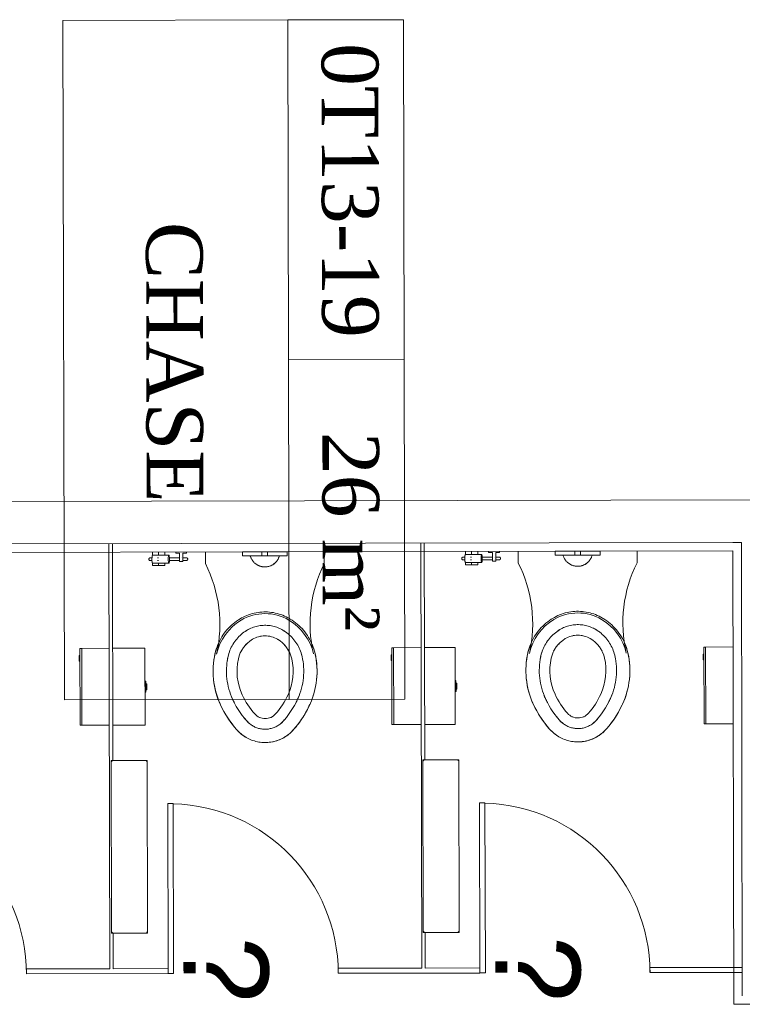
# Model space of a CAD drawing. Header units: millimetres. Extents: x 365044 to 878822, y -384447 to -241456.
# Tile 62 of 65: x 872831 to 875381, y -326869 to -323394. Entities that reach past the tile are written whole.
import ezdxf

# ---------------------------------------------------------------- set-up
doc = ezdxf.new("R2010")
doc.units = ezdxf.units.MM
for name, color, linetype, lineweight in [('A-AREA-____-IDEN', 2, 'Continuous', 9), ('A-DOOR-____-IDEN', 31, 'Continuous', 9), ('A-DOOR-____-MCUT', 31, 'Continuous', 18), ('A-DOOR-____-OTLN', 31, 'Continuous', 9), ('A-WALL-____-MCUT', 95, 'Continuous', 18), ('A-WALL-____-MCUT-1', 113, 'Continuous', 9), ('P-SANR-FIXT-OTLN', 6, 'Continuous', 9)]:
    doc.layers.add(name, color=color, linetype=linetype, lineweight=lineweight)
doc.styles.add('arial', font='arial.ttf')
doc.styles.add('Times New Roman', font='times.ttf', dxfattribs={"height": 200})

# ---------------------------------------------------------------- blocks, each defined once
blk = doc.blocks.new('TMN2_Partition Wall Door - 600x2100 HPL Toilet Internal-13146699-Level 0 - ARRIVALS - T2 - ARRIVALS FORECOURT')
at = {"layer": 'A-DOOR-____-MCUT'}
for p, q in [((-300, 591), (-281, 591)), ((-300, -9), (-300, 591)), ((-281, -9), (-281, 591))]:
    blk.add_line(p, q, dxfattribs=at)
blk.add_arc((-300, -9), 600, 0, 88.1853, dxfattribs=at)
at = {"layer": 'A-DOOR-____-OTLN'}
blk.add_line((-300, -9), (-281, -9), dxfattribs=at)
blk = doc.blocks.new('TA03_NAPKIN DISPOSAL - TA03-4674437-Level 0 - ARRIVALS - T2 - ARRIVALS FORECOURT')
at = {"layer": 'P-SANR-FIXT-OTLN'}
for p, q in [((21661725, 29832902.4), (21661725.2, 29832805.6)), ((21661996.7, 29832806.2), (21661996.5, 29832903)), ((21661725.2, 29832805.6), (21661996.7, 29832806.2)), ((21661996.7, 29832806.2), (21661725.2, 29832805.6)), ((21661725.2, 29832805.6), (21661725.2, 29832799.3)), ((21661996.7, 29832799.8), (21661725.2, 29832799.3)), ((21661750.9, 29832799.3), (21661750.9, 29832796.4)), ((21661770.1, 29832796.5), (21661750.9, 29832796.4)), ((21661750.9, 29832796.4), (21661753.7, 29832796.4)), ((21661767.3, 29832796.4), (21661770.1, 29832796.5)), ((21661770.1, 29832796.5), (21661770.1, 29832799.4)), ((21661996.7, 29832799.8), (21661996.7, 29832806.2))]:
    blk.add_line(p, q, dxfattribs=at)
blk = doc.blocks.new('TA14_PURSE SHELF - TA14-12656014-Level 0 - ARRIVALS - T2 - ARRIVALS FORECOURT')
at = {"layer": 'P-SANR-FIXT-OTLN'}
for p, q in [((21693935.8, 29941096), (21693326.2, 29941094.8)), ((21693326.2, 29941094.8), (21693326.5, 29940967.8)), ((21693936.1, 29940969), (21693935.8, 29941096)), ((21693326.5, 29940967.8), (21693936.1, 29940969))]:
    blk.add_line(p, q, dxfattribs=at)
for points, knots in [([(21693326.2, 29941094.8), (21693326.2, 29941094.8), (21693326.3, 29941094.7), (21693326.4, 29941094.5), (21693326.6, 29941094.3), (21693326.8, 29941094.1), (21693327, 29941094), (21693327.2, 29941093.8), (21693327.4, 29941093.5), (21693327.7, 29941093.2), (21693328, 29941093), (21693328.2, 29941092.7), (21693328.7, 29941092.3), (21693329.1, 29941091.9), (21693329.4, 29941091.6)], [0, 0, 0, 0, 0.166667, 0.25, 0.333333, 0.416667, 0.458333, 0.5, 0.583333, 0.666667, 0.708333, 0.75, 0.833333, 1, 1, 1, 1]), ([(21693935.8, 29941096), (21693935.8, 29941096), (21693935.7, 29941096), (21693935.6, 29941095.8), (21693935.4, 29941095.6), (21693935.2, 29941095.4), (21693935, 29941095.2), (21693934.8, 29941095.1), (21693934.6, 29941094.8), (21693934.3, 29941094.5), (21693934, 29941094.3), (21693933.8, 29941094), (21693933.3, 29941093.5), (21693932.9, 29941093.1), (21693932.6, 29941092.8)], [0, 0, 0, 0, 0.166667, 0.25, 0.333333, 0.416667, 0.458333, 0.5, 0.583333, 0.666667, 0.708333, 0.75, 0.833333, 1, 1, 1, 1]), ([(21693329.6, 29940970.9), (21693329.4, 29940970.6), (21693328.9, 29940970.2), (21693328.4, 29940969.7), (21693328.1, 29940969.4), (21693327.9, 29940969.2), (21693327.6, 29940968.9), (21693327.4, 29940968.7), (21693327.2, 29940968.5), (21693327.1, 29940968.4), (21693326.9, 29940968.2), (21693326.7, 29940968), (21693326.5, 29940967.8), (21693326.5, 29940967.8), (21693326.5, 29940967.8)], [-1, -1, -1, -1, -0.833333, -0.75, -0.666667, -0.625, -0.583333, -0.5, -0.458333, -0.416667, -0.333333, -0.25, -0.166667, 0, 0, 0, 0]), ([(21693936.1, 29940969), (21693936.1, 29940969), (21693936, 29940969.1), (21693935.8, 29940969.3), (21693935.6, 29940969.4), (21693935.4, 29940969.6), (21693935.3, 29940969.8), (21693935.1, 29940970), (21693934.8, 29940970.3), (21693934.5, 29940970.6), (21693934.3, 29940970.8), (21693934, 29940971), (21693933.6, 29940971.5), (21693933.2, 29940971.9), (21693932.9, 29940972.2)], [0, 0, 0, 0, 0.166667, 0.25, 0.333333, 0.416667, 0.458333, 0.5, 0.583333, 0.666667, 0.708333, 0.75, 0.833333, 1, 1, 1, 1])]:
    blk.add_open_spline(points, degree=3, knots=knots, dxfattribs=at)
blk = doc.blocks.new('TA02_TOILET PAPER DISPENSER - TA02-V17-Level 0 - ARRIVALS - T2 - ARRIVALS FORECOURT')
at = {"layer": 'P-SANR-FIXT-OTLN'}
for p, q in [((21665787.4, 29944472.5), (21665787.7, 29944359.7)), ((21666059.1, 29944360.3), (21666058.9, 29944473)), ((21665787.7, 29944359.7), (21665787.7, 29944358.2)), ((21666059.1, 29944358.7), (21665787.7, 29944358.2)), ((21665904.3, 29944358.4), (21665904.4, 29944355.2)), ((21665942.5, 29944355.3), (21665904.4, 29944355.2)), ((21665904.4, 29944355.2), (21665905, 29944355.2)), ((21665912.8, 29944355.2), (21665912.8, 29944352.1)), ((21665912.8, 29944352.1), (21665915.9, 29944352.1)), ((21665934, 29944352.1), (21665912.8, 29944352.1)), ((21665930.9, 29944352.1), (21665934, 29944352.1)), ((21665934, 29944352.1), (21665934, 29944355.3)), ((21665942.5, 29944355.3), (21665942.4, 29944358.5)), ((21666059.1, 29944358.7), (21666059.1, 29944360.3))]:
    blk.add_line(p, q, dxfattribs=at)
blk.add_ellipse((21665923.4, 29944355.3), major_axis=(19, 0), ratio=0.000001, start_param=0.795265, end_param=6.545025, dxfattribs=at)
blk = doc.blocks.new('TA02_TOILET PAPER DISPENSER - TA02-V61-Level 0 - ARRIVALS - T2 - ARRIVALS FORECOURT')
at = {"layer": 'P-SANR-FIXT-OTLN'}
for p, q in [((21692916.2, 29956183), (21693187.6, 29956183.6)), ((21692916.2, 29956183), (21692916.2, 29956181.4)), ((21692916.2, 29956181.4), (21692916.4, 29956075.3)), ((21693032.8, 29956186.4), (21693070.9, 29956186.5)), ((21693032.8, 29956186.4), (21693032.8, 29956183.2)), ((21693033.5, 29956186.4), (21693032.8, 29956186.4)), ((21693041.3, 29956189.6), (21693041.3, 29956186.4)), ((21693044.4, 29956189.6), (21693041.3, 29956189.6)), ((21693041.3, 29956189.6), (21693062.5, 29956189.6)), ((21693062.5, 29956189.6), (21693059.4, 29956189.6)), ((21693062.5, 29956186.5), (21693062.5, 29956189.6)), ((21693070.9, 29956186.5), (21693070.3, 29956186.5)), ((21693070.9, 29956183.3), (21693070.9, 29956186.5)), ((21693187.6, 29956182), (21693187.6, 29956183.6)), ((21693187.9, 29956075.9), (21693187.6, 29956182))]:
    blk.add_line(p, q, dxfattribs=at)
blk = doc.blocks.new('ARCH-FLMR-001 - B-35903-13154377-Level 0 - ARRIVALS - T2 - ARRIVALS FORECOURT')
at = {"layer": 'P-SANR-FIXT-OTLN'}
for p, q in [((21692583.1, 29953233), (21692582.7, 29953391)), ((21692597, 29953391), (21692582.7, 29953391)), ((21692597, 29953391), (21692597.4, 29953233)), ((21692597.2, 29953321.7), (21692582.9, 29953321.7)), ((21692582.9, 29953301.7), (21692597.2, 29953301.7)), ((21692583.1, 29953233), (21692597.4, 29953233))]:
    blk.add_line(p, q, dxfattribs=at)
blk = doc.blocks.new('ARCH-HLF-001 - STD-13120630-Level 0 - ARRIVALS - T2 - ARRIVALS FORECOURT')
at = {"layer": 'P-SANR-FIXT-OTLN'}
for p, q in [((26, 49), (14, 49)), ((14, 49), (14, 19)), ((20, 45), (20, 45)), ((20, 35), (20, 35)), ((26, 19), (26, 49)), ((121.1, 53.7), (63.7, 53.7)), ((121.1, 62.2), (77.5, 62.2)), ((77.5, 62.2), (77.5, 53.7)), ((77.5, 53.7), (121.1, 53.7)), ((100.2, 53.7), (100.2, 62.2)), ((121.1, 53.7), (121.1, 62.2)), ((14, 19), (1, 19)), ((1, 19), (1, 15)), ((39, 19), (26, 19)), ((39, 15), (39, 19)), ((63.7, 26.3), (121.1, 26.3)), ((121.1, 26.3), (77.5, 26.3)), ((77.5, 26.3), (77.5, 15)), ((100, 15), (100, 26.3)), ((121.1, 15), (121.1, 26.3))]:
    blk.add_line(p, q, dxfattribs=at)
at = {"layer": 'P-SANR-FIXT-OTLN', "flags": 128}
for points in [[(2.1, 45), (1.5, 45), (0.8, 44.8), (0.1, 44.6), (-0.5, 44.3), (-1.5, 43.4), (-2.1, 42.7), (-2.4, 42), (-2.8, 41), (-2.9, 40)], [(-2.9, 40), (-2.8, 39.3), (-2.7, 38.6), (-2.4, 37.9), (-2.1, 37.3), (-1.7, 36.7), (-1.2, 36.2), (-0.6, 35.8), (0, 35.5), (0.7, 35.2), (1.4, 35.1), (2.1, 35), (2.1, 35)], [(14, 45), (13.6, 45), (13.1, 45), (12.6, 45), (12.1, 45), (11.6, 45), (11.1, 45), (10.5, 45), (10, 45), (9.4, 45), (8.9, 45), (8.3, 45), (7.8, 45), (7.3, 45), (6.7, 45), (6.2, 45), (5.7, 45), (5.2, 45), (4.8, 45), (4.3, 45), (3.9, 45), (3.6, 45), (3.2, 45), (3, 45), (2.7, 45), (2.5, 45), (2.4, 45), (2.3, 45), (2.4, 45), (2.6, 45), (2.8, 45), (5.3, 45), (5.8, 45), (6.4, 45), (7, 45), (7.6, 45), (13.4, 45), (14.4, 45)], [(14, 35), (13.6, 35), (13.1, 35), (12.6, 35), (12.1, 35), (11.6, 35), (11.1, 35), (10.5, 35), (10, 35), (9.4, 35), (8.9, 35), (8.3, 35), (7.8, 35), (7.3, 35), (6.7, 35), (6.2, 35), (5.7, 35), (5.2, 35), (4.8, 35), (4.3, 35), (3.9, 35), (3.6, 35), (3.2, 35), (3, 35), (2.7, 35), (2.5, 35), (2.4, 35), (2.3, 35), (2.4, 35), (2.6, 35), (2.8, 35), (5.3, 35), (5.8, 35), (6.4, 35), (7, 35), (7.6, 35), (13.4, 35), (14.4, 35)], [(26.6, 45), (27.9, 45), (29.2, 45), (30.5, 45), (31.9, 45), (33.3, 45), (34.7, 45), (36.1, 45), (37.6, 45), (39, 45), (52.3, 45), (53.5, 45), (61.8, 45)], [(26.6, 35), (27.9, 35), (29.2, 35), (30.5, 35), (31.9, 35), (33.3, 35), (34.7, 35), (36.1, 35), (37.6, 35), (39, 35), (52.3, 35), (53.5, 35), (61.8, 35)], [(103.2, 45), (101.8, 45), (101.3, 45), (101, 45), (100.5, 45), (100.1, 45), (100, 45)], [(103.2, 35), (101.8, 35), (101.3, 35), (101, 35), (100.5, 35), (100.1, 35), (100, 35)], [(123, 45), (124.6, 45), (128.1, 45), (129.1, 45), (123, 45)], [(123, 35), (124.6, 35), (128.1, 35), (129.1, 35), (123, 35)], [(129.2, 45), (129.8, 45), (130.5, 44.8), (131.2, 44.6), (131.8, 44.3), (132.8, 43.4), (133.4, 42.7), (133.7, 42), (134.1, 41), (134.2, 40)], [(134.2, 40), (134.1, 39.3), (134, 38.6), (133.7, 37.9), (133.4, 37.3), (133, 36.7), (132.5, 36.2), (131.9, 35.8), (131.3, 35.5), (130.6, 35.2), (129.9, 35.1), (129.2, 35), (129.2, 35)]]:
    blk.add_lwpolyline(points, dxfattribs=at)
at = {"layer": 'P-SANR-FIXT-OTLN'}
blk.add_ellipse((63.7, 40), major_axis=(0, 13.7), ratio=0.166503, dxfattribs=at)
for points in [[(63.7, 53.7), (63.6, 53.7), (63.4, 53.6), (63.1, 53.2), (62.8, 52.5), (62.5, 51.5), (62.2, 50.4), (61.9, 48.5), (61.5, 44.7), (61.4, 37.9), (61.9, 31.2), (62.6, 27.8), (63.2, 26.5), (63.6, 26.3), (63.7, 26.3)], [(121.1, 26.3), (121.2, 26.3), (121.4, 26.4), (121.8, 26.8), (122.1, 27.5), (122.3, 28.5), (122.6, 29.6), (122.9, 31.5), (123.3, 35.3), (123.5, 42.1), (123, 48.8), (122.2, 52.2), (121.6, 53.5), (121.3, 53.7), (121.1, 53.7)]]:
    blk.add_open_spline(points, degree=3, knots=[0, 0, 0, 0, 0.045455, 0.090909, 0.136364, 0.181818, 0.227273, 0.272727, 0.363636, 0.545455, 0.727273, 0.863636, 0.931818, 1, 1, 1, 1], dxfattribs=at)
blk = doc.blocks.new('WC - WC-V73-Level 0 - ARRIVALS - T2 - ARRIVALS FORECOURT')
at = {"layer": 'P-SANR-FIXT-OTLN'}
for p, q in [((-209.6, -330.2), (-209.6, -371.5)), ((209.5, -371.5), (209.5, -330.2))]:
    blk.add_line(p, q, dxfattribs=at)
at = {"layer": 'P-SANR-FIXT-OTLN', "flags": 128}
for points in [[(-51.2, -344.9), (-50.6, -347), (-49.8, -349), (-49.1, -350.9), (-48.2, -352.9), (-47.2, -354.8), (-46.2, -356.7), (-45.1, -358.5), (-44, -360.3), (-42.7, -362), (-41.4, -363.7), (-40, -365.3), (-38.6, -366.9), (-37.1, -368.4), (-35.6, -369.9), (-33.9, -371.3), (-32.3, -372.6), (-30.5, -373.8), (-28.8, -375), (-27, -376.1), (-25.1, -377.2), (-23.2, -378.1), (-21.3, -379), (-19.3, -379.8), (-17.3, -380.6), (-15.3, -381.2), (-13.2, -381.8), (-11.1, -382.3), (-9.1, -382.7), (-6.9, -383), (-4.8, -383.2), (-2.7, -383.4), (-0.6, -383.5), (1.6, -383.4), (3.7, -383.3), (5.8, -383.1), (7.9, -382.9), (10, -382.5), (12.1, -382.1), (14.2, -381.5), (16.2, -380.9), (18.2, -380.2), (20.2, -379.5), (22.2, -378.6), (24.1, -377.7), (26, -376.7), (27.8, -375.6), (29.6, -374.5), (31.3, -373.3), (33, -372), (34.7, -370.6), (36.3, -369.2), (37.8, -367.7), (39.3, -366.2), (40.7, -364.6), (42, -362.9), (43.3, -361.2), (44.5, -359.5), (45.6, -357.7), (46.7, -355.8), (47.7, -353.9), (48.6, -352), (49.4, -350), (50.2, -348), (50.9, -346), (51.3, -344.5)], [(87.2, -566.2), (81.2, -562.8), (75.1, -559.7), (69, -556.8), (62.7, -554.2), (56.3, -551.8), (49.8, -549.7), (43.2, -547.8), (36.6, -546.2), (29.9, -544.9), (23.1, -543.9), (16.3, -543.1), (9.5, -542.5), (2.7, -542.3), (-4.1, -542.3), (-10.9, -542.6), (-17.7, -543.2), (-24.5, -544.1), (-31.2, -545.2), (-37.9, -546.6), (-44.6, -548.2), (-51.1, -550.1), (-57.6, -552.3), (-64, -554.7), (-70.2, -557.4), (-76.4, -560.3), (-82.4, -563.5), (-87.2, -566.2)], [(-87.2, -566.2), (-93.7, -570.3), (-100, -574.6), (-106.2, -579.1), (-112.2, -583.9), (-118, -589), (-123.6, -594.3), (-129, -599.8), (-134.1, -605.5), (-139.1, -611.4), (-143.7, -617.4), (-148.2, -623.7), (-152.3, -630.2), (-156.3, -636.8), (-159.9, -643.5), (-163.3, -650.4), (-166.4, -657.5), (-169.2, -664.6), (-171.7, -671.9), (-174, -679.2), (-175.9, -686.7), (-176.5, -689.1)], [(-63.1, -606.7), (-58.8, -604.3), (-54.4, -602), (-49.9, -599.9), (-45.4, -598), (-40.7, -596.3), (-36, -594.7), (-31.3, -593.4), (-26.5, -592.2), (-21.6, -591.3), (-16.7, -590.5), (-11.8, -589.9), (-6.9, -589.6), (-2, -589.4), (3, -589.4), (7.9, -589.6), (12.8, -590), (17.8, -590.6), (22.6, -591.5), (27.5, -592.5), (32.3, -593.6), (37, -595), (41.7, -596.6), (46.3, -598.4), (50.9, -600.3), (55.3, -602.4), (59.7, -604.7), (63.1, -606.7)], [(176.5, -689.1), (174.6, -681.7), (172.5, -674.3), (170.1, -667), (167.3, -659.8), (164.3, -652.8), (161.1, -645.8), (157.5, -639), (153.7, -632.3), (149.6, -625.8), (145.2, -619.5), (140.6, -613.3), (135.8, -607.4), (130.7, -601.6), (125.4, -596), (119.9, -590.7), (114.1, -585.6), (108.2, -580.7), (102.1, -576.1), (95.8, -571.7), (89.3, -567.5), (87.2, -566.2)], [(-130.5, -699.5), (-129.2, -693.9), (-127.5, -688.3), (-125.7, -682.8), (-123.7, -677.4), (-121.4, -672), (-118.9, -666.8), (-116.2, -661.6), (-113.3, -656.6), (-110.2, -651.7), (-107, -646.9), (-103.5, -642.3), (-99.8, -637.8), (-96, -633.4), (-92, -629.2), (-87.8, -625.2), (-83.5, -621.3), (-79, -617.6), (-74.4, -614.1), (-69.6, -610.8), (-64.7, -607.7), (-63.1, -606.7)], [(63.1, -606.7), (68, -609.8), (72.8, -613), (77.5, -616.5), (82, -620.1), (86.4, -623.9), (90.6, -627.9), (94.7, -632), (98.6, -636.3), (102.3, -640.8), (105.8, -645.4), (109.2, -650.1), (112.3, -655), (115.3, -660), (118, -665.1), (120.6, -670.3), (122.9, -675.6), (125.1, -681), (127, -686.5), (128.6, -692), (130.1, -697.6), (130.5, -699.5)], [(-176.5, -689.1), (-178.7, -700.2), (-180.6, -711.4), (-181.9, -722.7), (-182.9, -734), (-183.3, -745.3), (-183.4, -756.6), (-182.9, -768), (-182, -779.3), (-180.7, -790.5), (-178.9, -801.7), (-176.7, -812.8), (-174, -823.8), (-170.9, -834.7), (-167.3, -845.5), (-163.4, -856.1), (-159, -866.5), (-157.5, -869.9)], [(157.5, -869.9), (162, -859.5), (166.1, -848.9), (169.8, -838.2), (173, -827.4), (175.9, -816.4), (178.2, -805.3), (180.2, -794.1), (181.7, -782.9), (182.7, -771.6), (183.3, -760.3), (183.4, -749), (183.1, -737.6), (182.3, -726.3), (181.1, -715.1), (179.4, -703.8), (177.2, -692.7), (176.5, -689.1)], [(-114.7, -850.2), (-118.5, -841.5), (-121.9, -832.7), (-125, -823.8), (-127.7, -814.7), (-130, -805.6), (-132, -796.3), (-133.6, -787), (-134.9, -777.7), (-135.7, -768.3), (-136.2, -758.8), (-136.3, -749.4), (-136, -739.9), (-135.4, -730.5), (-134.4, -721.1), (-133, -711.8), (-131.2, -702.5), (-130.5, -699.5)], [(130.5, -699.5), (132.4, -708.8), (134, -718.1), (135.1, -727.5), (135.9, -736.9), (136.3, -746.3), (136.3, -755.8), (135.9, -765.2), (135.2, -774.6), (134.1, -784), (132.6, -793.4), (130.7, -802.6), (128.5, -811.8), (125.9, -820.9), (122.9, -829.9), (119.6, -838.7), (116, -847.4), (114.7, -850.2)], [(-64.9, -926.8), (-73.1, -917.1), (-80.9, -907.2), (-88.2, -896.8), (-95.2, -886.3), (-101.7, -875.4), (-107.8, -864.3), (-113.4, -853), (-114.7, -850.2)], [(114.7, -850.2), (109.2, -861.6), (103.2, -872.8), (96.8, -883.7), (89.9, -894.3), (82.7, -904.7), (75, -914.8), (66.9, -924.5), (64.9, -926.8)], [(-157.5, -869.9), (-151.1, -883), (-144.3, -895.8), (-136.9, -908.3), (-129, -920.6), (-120.7, -932.5), (-111.9, -944.1), (-102.6, -955.3), (-100.3, -957.9)], [(100.3, -957.9), (109.7, -946.8), (118.6, -935.3), (127.1, -923.5), (135.1, -911.3), (142.5, -898.8), (149.5, -886.1), (156, -873), (157.5, -869.9)], [(64.9, -926.8), (62.6, -929.4), (60.2, -931.8), (57.6, -934.2), (55, -936.4), (52.3, -938.6), (49.5, -940.6), (46.6, -942.6), (43.7, -944.4), (40.7, -946), (37.6, -947.6), (34.5, -949.1), (31.3, -950.4), (28, -951.6), (24.7, -952.6), (21.4, -953.5), (18, -954.3), (14.6, -955), (11.2, -955.5), (7.8, -955.9), (4.3, -956.1), (0.9, -956.2), (-2.6, -956.2), (-6, -956), (-9.5, -955.7), (-12.9, -955.2), (-16.3, -954.7), (-19.7, -953.9), (-23.1, -953.1), (-26.4, -952.1), (-29.6, -951), (-32.9, -949.7), (-36, -948.4), (-39.1, -946.8), (-42.2, -945.2), (-45.2, -943.5), (-48.1, -941.6), (-50.9, -939.6), (-53.7, -937.5), (-56.3, -935.3), (-58.9, -933), (-61.4, -930.6), (-63.8, -928.1), (-64.9, -926.8)], [(-100.3, -957.9), (-96.7, -961.8), (-92.9, -965.6), (-89, -969.3), (-85, -972.8), (-80.8, -976.1), (-76.5, -979.2), (-72.1, -982.2), (-67.5, -985), (-62.8, -987.6), (-58.1, -990), (-53.2, -992.2), (-48.3, -994.3), (-43.3, -996.1), (-38.2, -997.7), (-33, -999.1), (-27.8, -1000.4), (-22.6, -1001.4), (-17.3, -1002.2), (-12, -1002.8), (-6.7, -1003.1), (-1.3, -1003.3), (4, -1003.2), (9.3, -1003), (14.7, -1002.5), (19.9, -1001.8), (25.2, -1000.9), (30.4, -999.8), (35.6, -998.5), (40.7, -996.9), (45.8, -995.2), (50.8, -993.3), (55.7, -991.1), (60.5, -988.8), (65.2, -986.3), (69.8, -983.6), (74.3, -980.7), (78.7, -977.7), (82.9, -974.4), (87, -971), (91, -967.5), (94.8, -963.8), (98.5, -959.9), (100.3, -957.9)]]:
    blk.add_lwpolyline(points, dxfattribs=at)
at = {"layer": 'P-SANR-FIXT-OTLN'}
for centre, radius, start, end in [((-637.5, -585.2), 478.4, 347.296, 26.5385), ((0, -330.2), 53.3, 245.9971, 257.1429), ((0, -330.2), 53.3, 287.5725, 308.5714), ((637.5, -585.2), 478.4, 153.4615, 192.704), ((0, -713), 164.9, 59.296, 120.704), ((10.9, -731.4), 186.4, 120.704, 167.296), ((-10.9, -731.4), 186.4, 12.704, 59.296), ((10.9, -731.4), 145, 120.704, 124.9292), ((0, -713), 123.6, 116.5833, 120.704), ((0, -713), 123.6, 59.296, 63.4167), ((-10.9, -731.4), 145, 55.0708, 59.296), ((10.9, -731.4), 192.1, 157.1743, 167.296), ((10.9, -731.4), 107.7, 120.704, 167.296), ((10.9, -731.4), 107.7, 134.7539, 138.8132), ((0, -713), 86.3, 90.294, 120.704), ((0, -713), 86.3, 119.8988, 120.704), ((0, -713), 86.3, 98.8864, 102.2659), ((0, -713), 86.3, 59.296, 90), ((0, -713), 86.3, 77.7341, 81.1136), ((-10.9, -731.4), 107.7, 58.8075, 59.296), ((-10.9, -731.4), 107.7, 12.704, 59.296), ((-10.9, -731.4), 107.7, 41.1868, 45.3077), ((-10.9, -731.4), 192.1, 12.704, 22.8257), ((99.9, -751.5), 283.4, 167.296, 176.648), ((10.9, -731.4), 145, 163.0708, 167.296), ((10.9, -731.4), 107.7, 149.1868, 153.3077), ((-10.9, -731.4), 107.7, 26.7539, 30.8132), ((-10.9, -731.4), 145, 12.704, 16.9292), ((-99.9, -751.5), 283.4, 354, 12.704), ((99.9, -751.5), 236.3, 167.296, 170.6104), ((99.9, -751.5), 198.9, 167.296, 204.704), ((99.9, -751.5), 198.9, 167.296, 204.704), ((-99.9, -751.5), 198.9, 335.296, 12.704), ((-99.9, -751.5), 198.9, 335.296, 12.704), ((-99.9, -751.5), 236.3, 9.3896, 12.704), ((99.9, -751.5), 283.4, 186, 204.704), ((-99.9, -751.5), 283.4, 335.296, 344.648), ((99.9, -751.5), 236.3, 201.3896, 204.704), ((172.9, -717.9), 316.6, 204.704, 207.5686), ((172.9, -717.9), 279.3, 204.704, 221.296), ((172.9, -717.9), 279.3, 204.704, 221.296), ((-172.9, -717.9), 279.3, 318.704, 335.296), ((-172.9, -717.9), 279.3, 318.704, 335.296), ((-172.9, -717.9), 316.6, 332.4314, 335.296), ((-99.9, -751.5), 236.3, 335.296, 338.6104), ((172.9, -717.9), 363.7, 204.704, 221.296), ((0, -869.8), 49.1, 221.296, 318.704), ((-172.9, -717.9), 363.7, 327.1426, 335.296), ((172.9, -717.9), 316.6, 218.4314, 221.296), ((0, -869.8), 86.4, 221.296, 231.0368), ((0, -869.8), 49.1, 243.5812, 246.9492), ((0, -869.8), 49.1, 268.0397, 271.9603), ((0, -869.8), 49.1, 293.2139, 296.4188), ((0, -869.8), 86.4, 308.9632, 318.704), ((-172.9, -717.9), 316.6, 318.704, 321.5686), ((-172.9, -717.9), 363.7, 318.704, 327), ((0, -869.8), 133.5, 221.296, 237.5306), ((0, -869.8), 133.5, 270, 318.704)]:
    blk.add_arc(centre, radius, start, end, dxfattribs=at)
blk = doc.blocks.new('WC - WC-V74-Level 0 - ARRIVALS - T2 - ARRIVALS FORECOURT')
at = {"layer": 'P-SANR-FIXT-OTLN'}
for p, q in [((-209.6, -330.2), (-209.6, -371.5)), ((209.5, -371.5), (209.5, -330.2))]:
    blk.add_line(p, q, dxfattribs=at)
at = {"layer": 'P-SANR-FIXT-OTLN', "flags": 128}
for points in [[(-51.2, -344.9), (-50.6, -347), (-49.8, -349), (-49.1, -350.9), (-48.2, -352.9), (-47.2, -354.8), (-46.2, -356.7), (-45.1, -358.5), (-44, -360.3), (-42.7, -362), (-41.4, -363.7), (-40, -365.3), (-38.6, -366.9), (-37.1, -368.4), (-35.6, -369.9), (-33.9, -371.3), (-32.3, -372.6), (-30.5, -373.8), (-28.8, -375), (-27, -376.1), (-25.1, -377.2), (-23.2, -378.1), (-21.3, -379), (-19.3, -379.8), (-17.3, -380.6), (-15.3, -381.2), (-13.2, -381.8), (-11.1, -382.3), (-9.1, -382.7), (-6.9, -383), (-4.8, -383.2), (-2.7, -383.4), (-0.6, -383.5), (1.6, -383.4), (3.7, -383.3), (5.8, -383.1), (7.9, -382.9), (10, -382.5), (12.1, -382.1), (14.2, -381.5), (16.2, -380.9), (18.2, -380.2), (20.2, -379.5), (22.2, -378.6), (24.1, -377.7), (26, -376.7), (27.8, -375.6), (29.6, -374.5), (31.3, -373.3), (33, -372), (34.7, -370.6), (36.3, -369.2), (37.8, -367.7), (39.3, -366.2), (40.7, -364.6), (42, -362.9), (43.3, -361.2), (44.5, -359.5), (45.6, -357.7), (46.7, -355.8), (47.7, -353.9), (48.6, -352), (49.4, -350), (50.2, -348), (50.9, -346), (51.3, -344.5)], [(87.2, -566.2), (81.2, -562.8), (75.1, -559.7), (69, -556.8), (62.7, -554.2), (56.3, -551.8), (49.8, -549.7), (43.2, -547.8), (36.6, -546.2), (29.9, -544.9), (23.1, -543.9), (16.3, -543.1), (9.5, -542.5), (2.7, -542.3), (-4.1, -542.3), (-10.9, -542.6), (-17.7, -543.2), (-24.5, -544.1), (-31.2, -545.2), (-37.9, -546.6), (-44.6, -548.2), (-51.1, -550.1), (-57.6, -552.3), (-64, -554.7), (-70.2, -557.4), (-76.4, -560.3), (-82.4, -563.5), (-87.2, -566.2)], [(-87.2, -566.2), (-93.7, -570.3), (-100, -574.6), (-106.2, -579.1), (-112.2, -583.9), (-118, -589), (-123.6, -594.3), (-129, -599.8), (-134.1, -605.5), (-139.1, -611.4), (-143.7, -617.4), (-148.2, -623.7), (-152.3, -630.2), (-156.3, -636.8), (-159.9, -643.5), (-163.3, -650.4), (-166.4, -657.5), (-169.2, -664.6), (-171.7, -671.9), (-174, -679.2), (-175.9, -686.7), (-176.5, -689.1)], [(-63.1, -606.7), (-58.8, -604.3), (-54.4, -602), (-49.9, -599.9), (-45.4, -598), (-40.7, -596.3), (-36, -594.7), (-31.3, -593.4), (-26.5, -592.2), (-21.6, -591.3), (-16.7, -590.5), (-11.8, -589.9), (-6.9, -589.6), (-2, -589.4), (3, -589.4), (7.9, -589.6), (12.8, -590), (17.8, -590.6), (22.6, -591.5), (27.5, -592.5), (32.3, -593.6), (37, -595), (41.7, -596.6), (46.3, -598.4), (50.9, -600.3), (55.3, -602.4), (59.7, -604.7), (63.1, -606.7)], [(176.5, -689.1), (174.6, -681.7), (172.5, -674.3), (170.1, -667), (167.3, -659.8), (164.3, -652.8), (161.1, -645.8), (157.5, -639), (153.7, -632.3), (149.6, -625.8), (145.2, -619.5), (140.6, -613.3), (135.8, -607.4), (130.7, -601.6), (125.4, -596), (119.9, -590.7), (114.1, -585.6), (108.2, -580.7), (102.1, -576.1), (95.8, -571.7), (89.3, -567.5), (87.2, -566.2)], [(-130.5, -699.5), (-129.2, -693.9), (-127.5, -688.3), (-125.7, -682.8), (-123.7, -677.4), (-121.4, -672), (-118.9, -666.8), (-116.2, -661.6), (-113.3, -656.6), (-110.2, -651.7), (-107, -646.9), (-103.5, -642.3), (-99.8, -637.8), (-96, -633.4), (-92, -629.2), (-87.8, -625.2), (-83.5, -621.3), (-79, -617.6), (-74.4, -614.1), (-69.6, -610.8), (-64.7, -607.7), (-63.1, -606.7)], [(63.1, -606.7), (68, -609.8), (72.8, -613), (77.5, -616.5), (82, -620.1), (86.4, -623.9), (90.6, -627.9), (94.7, -632), (98.6, -636.3), (102.3, -640.8), (105.8, -645.4), (109.2, -650.1), (112.3, -655), (115.3, -660), (118, -665.1), (120.6, -670.3), (122.9, -675.6), (125.1, -681), (127, -686.5), (128.6, -692), (130.1, -697.6), (130.5, -699.5)], [(-176.5, -689.1), (-178.7, -700.2), (-180.6, -711.4), (-181.9, -722.7), (-182.9, -734), (-183.3, -745.3), (-183.4, -756.6), (-182.9, -768), (-182, -779.3), (-180.7, -790.5), (-178.9, -801.7), (-176.7, -812.8), (-174, -823.8), (-170.9, -834.7), (-167.3, -845.5), (-163.4, -856.1), (-159, -866.5), (-157.5, -869.9)], [(157.5, -869.9), (162, -859.5), (166.1, -848.9), (169.8, -838.2), (173, -827.4), (175.9, -816.4), (178.2, -805.3), (180.2, -794.1), (181.7, -782.9), (182.7, -771.6), (183.3, -760.3), (183.4, -749), (183.1, -737.6), (182.3, -726.3), (181.1, -715.1), (179.4, -703.8), (177.2, -692.7), (176.5, -689.1)], [(-114.7, -850.2), (-118.5, -841.5), (-121.9, -832.7), (-125, -823.8), (-127.7, -814.7), (-130, -805.6), (-132, -796.3), (-133.6, -787), (-134.9, -777.7), (-135.7, -768.3), (-136.2, -758.8), (-136.3, -749.4), (-136, -739.9), (-135.4, -730.5), (-134.4, -721.1), (-133, -711.8), (-131.2, -702.5), (-130.5, -699.5)], [(130.5, -699.5), (132.4, -708.8), (134, -718.1), (135.1, -727.5), (135.9, -736.9), (136.3, -746.3), (136.3, -755.8), (135.9, -765.2), (135.2, -774.6), (134.1, -784), (132.6, -793.4), (130.7, -802.6), (128.5, -811.8), (125.9, -820.9), (122.9, -829.9), (119.6, -838.7), (116, -847.4), (114.7, -850.2)], [(-64.9, -926.8), (-73.1, -917.1), (-80.9, -907.2), (-88.2, -896.8), (-95.2, -886.3), (-101.7, -875.4), (-107.8, -864.3), (-113.4, -853), (-114.7, -850.2)], [(114.7, -850.2), (109.2, -861.6), (103.2, -872.8), (96.8, -883.7), (89.9, -894.3), (82.7, -904.7), (75, -914.8), (66.9, -924.5), (64.9, -926.8)], [(-157.5, -869.9), (-151.1, -883), (-144.3, -895.8), (-136.9, -908.3), (-129, -920.6), (-120.7, -932.5), (-111.9, -944.1), (-102.6, -955.3), (-100.3, -957.9)], [(100.3, -957.9), (109.7, -946.8), (118.6, -935.3), (127.1, -923.5), (135.1, -911.3), (142.5, -898.8), (149.5, -886.1), (156, -873), (157.5, -869.9)], [(64.9, -926.8), (62.6, -929.4), (60.2, -931.8), (57.6, -934.2), (55, -936.4), (52.3, -938.6), (49.5, -940.6), (46.6, -942.6), (43.7, -944.4), (40.7, -946), (37.6, -947.6), (34.5, -949.1), (31.3, -950.4), (28, -951.6), (24.7, -952.6), (21.4, -953.5), (18, -954.3), (14.6, -955), (11.2, -955.5), (7.8, -955.9), (4.3, -956.1), (0.9, -956.2), (-2.6, -956.2), (-6, -956), (-9.5, -955.7), (-12.9, -955.2), (-16.3, -954.7), (-19.7, -953.9), (-23.1, -953.1), (-26.4, -952.1), (-29.6, -951), (-32.9, -949.7), (-36, -948.4), (-39.1, -946.8), (-42.2, -945.2), (-45.2, -943.5), (-48.1, -941.6), (-50.9, -939.6), (-53.7, -937.5), (-56.3, -935.3), (-58.9, -933), (-61.4, -930.6), (-63.8, -928.1), (-64.9, -926.8)], [(-100.3, -957.9), (-96.7, -961.8), (-92.9, -965.6), (-89, -969.3), (-85, -972.8), (-80.8, -976.1), (-76.5, -979.2), (-72.1, -982.2), (-67.5, -985), (-62.8, -987.6), (-58.1, -990), (-53.2, -992.2), (-48.3, -994.3), (-43.3, -996.1), (-38.2, -997.7), (-33, -999.1), (-27.8, -1000.4), (-22.6, -1001.4), (-17.3, -1002.2), (-12, -1002.8), (-6.7, -1003.1), (-1.3, -1003.3), (4, -1003.2), (9.3, -1003), (14.7, -1002.5), (19.9, -1001.8), (25.2, -1000.9), (30.4, -999.8), (35.6, -998.5), (40.7, -996.9), (45.8, -995.2), (50.8, -993.3), (55.7, -991.1), (60.5, -988.8), (65.2, -986.3), (69.8, -983.6), (74.3, -980.7), (78.7, -977.7), (82.9, -974.4), (87, -971), (91, -967.5), (94.8, -963.8), (98.5, -959.9), (100.3, -957.9)]]:
    blk.add_lwpolyline(points, dxfattribs=at)
at = {"layer": 'P-SANR-FIXT-OTLN'}
for centre, radius, start, end in [((-637.5, -585.2), 478.4, 347.296, 26.5385), ((0, -330.2), 53.3, 245.9971, 257.1429), ((0, -330.2), 53.3, 287.5725, 308.5714), ((637.5, -585.2), 478.4, 153.4615, 192.704), ((0, -713), 164.9, 59.296, 120.704), ((10.9, -731.4), 186.4, 120.704, 167.296), ((-10.9, -731.4), 186.4, 12.704, 59.296), ((10.9, -731.4), 145, 120.704, 124.9292), ((0, -713), 123.6, 116.5833, 120.704), ((0, -713), 123.6, 59.296, 63.4167), ((-10.9, -731.4), 145, 55.0708, 59.296), ((10.9, -731.4), 192.1, 157.1743, 167.296), ((10.9, -731.4), 107.7, 120.704, 167.296), ((10.9, -731.4), 107.7, 134.7539, 138.8132), ((0, -713), 86.3, 90.294, 120.704), ((0, -713), 86.3, 98.8864, 102.2659), ((0, -713), 86.3, 59.296, 90), ((0, -713), 86.3, 77.7341, 81.1136), ((-10.9, -731.4), 107.7, 12.704, 59.296), ((-10.9, -731.4), 107.7, 41.1868, 45.3077), ((-10.9, -731.4), 192.1, 12.704, 22.8257), ((99.9, -751.5), 283.4, 167.296, 176.648), ((10.9, -731.4), 145, 163.0708, 167.296), ((10.9, -731.4), 107.7, 149.1868, 153.3077), ((-10.9, -731.4), 107.7, 26.7539, 30.3328), ((-10.9, -731.4), 145, 12.704, 16.9292), ((-99.9, -751.5), 283.4, 354, 12.704), ((99.9, -751.5), 236.3, 167.296, 170.6104), ((99.9, -751.5), 198.9, 167.296, 204.704), ((99.9, -751.5), 198.9, 167.296, 204.704), ((10.9, -731.4), 107.7, 166.9854, 167.296), ((-99.9, -751.5), 198.9, 335.296, 12.704), ((-99.9, -751.5), 198.9, 335.296, 12.704), ((-99.9, -751.5), 236.3, 9.3896, 12.704), ((99.9, -751.5), 283.4, 186, 204.704), ((-99.9, -751.5), 283.4, 335.296, 344.648), ((99.9, -751.5), 236.3, 201.3896, 204.704), ((172.9, -717.9), 316.6, 204.704, 207.5686), ((172.9, -717.9), 279.3, 204.704, 221.296), ((172.9, -717.9), 279.3, 204.704, 221.296), ((-172.9, -717.9), 279.3, 318.704, 335.296), ((-172.9, -717.9), 279.3, 318.704, 335.296), ((-172.9, -717.9), 316.6, 332.4314, 335.296), ((-99.9, -751.5), 236.3, 335.296, 338.6104), ((172.9, -717.9), 363.7, 204.704, 221.296), ((0, -869.8), 49.1, 221.296, 318.704), ((-172.9, -717.9), 363.7, 318.704, 335.296), ((172.9, -717.9), 316.6, 218.4314, 221.296), ((0, -869.8), 86.4, 221.296, 231.0368), ((0, -869.8), 49.1, 243.5812, 246.9492), ((0, -869.8), 49.1, 268.0397, 271.9603), ((0, -869.8), 49.1, 293.2139, 296.4188), ((0, -869.8), 86.4, 308.9632, 318.704), ((-172.9, -717.9), 316.6, 318.704, 321.5686), ((0, -869.8), 133.5, 221.296, 237.5306), ((0, -869.8), 133.5, 270, 318.704)]:
    blk.add_arc(centre, radius, start, end, dxfattribs=at)
blk = doc.blocks.new('Room Tag - BIAL - Number_ Area_ and Name-667152-Level 0 - ARRIVALS - T2 - ARRIVALS FORECOURT')
at = {"layer": 'A-AREA-____-IDEN'}
for p, q in [((-11.991, 11.904), (-11.991, 7.83)), ((-11.991, 11.904), (11.991, 11.904)), ((0, 11.904), (-11.991, 11.904)), ((-11.991, 11.904), (-11.991, 7.83)), ((0, 11.904), (0, 7.83)), ((11.991, 11.904), (0, 11.904)), ((0, 11.904), (0, 7.83)), ((0, 7.83), (0, 11.904)), ((11.991, 11.904), (11.991, 7.83)), ((11.991, 7.83), (11.991, 11.904)), ((-11.991, 7.83), (-11.991, -0.107)), ((-11.991, 7.83), (11.991, 7.83)), ((-11.991, 7.83), (0, 7.83)), ((11.991, 7.83), (-11.991, 7.83)), ((-11.991, 7.83), (-11.991, -0.107)), ((0, 7.83), (11.991, 7.83)), ((11.991, 7.83), (11.991, -0.107)), ((11.991, -0.107), (11.991, 7.83)), ((-11.991, -0.107), (11.991, -0.107)), ((-11.991, -0.107), (11.991, -0.107))]:
    blk.add_line(p, q, dxfattribs=at)

msp = doc.modelspace()

# ---------------------------------------------------------------- linework, layer by layer
at = {"layer": 'A-WALL-____-MCUT'}
for p, q in [((875527.5, -325088.1), (869470.9, -325100.8)), ((873146.2, -325243.1), (873149.3, -326743.1)), ((873159.8, -326008.4), (873158.2, -325243.1)), ((874246.8, -325240.8), (874249.9, -326740.8)), ((874260.4, -326006.1), (874258.8, -325240.8)), ((875347.8, -325238.5), (875377.8, -325238.4)), ((875381.1, -326838.8), (875377.8, -325238.4)), ((872675.2, -325274.1), (873617.2, -325272.1)), ((873775.2, -325271.8), (874721, -325269.8)), ((874879, -325269.5), (875347.8, -325268.5)), ((875347.8, -325268.5), (875351.2, -326868.9)), ((873161.3, -326743.1), (873161.1, -326617.8)), ((874261.9, -326740.8), (874261.7, -326615.5)), ((875380.9, -326738.4), (875055.3, -326739.1)), ((875055.3, -326739.1), (875055.4, -326757.1)), ((873149.3, -326743.1), (872855.3, -326743.7)), ((872855.3, -326743.7), (872855.4, -326761.7)), ((872855.4, -326761.7), (873355.4, -326760.7)), ((873355.3, -326742.7), (873161.3, -326743.1)), ((873355.4, -326760.7), (873355.3, -326742.7)), ((874249.9, -326740.8), (873955.3, -326741.4)), ((873955.3, -326741.4), (873955.4, -326759.4)), ((873955.4, -326759.4), (874455.4, -326758.4)), ((874455.3, -326740.4), (874261.9, -326740.8)), ((874455.4, -326758.4), (874455.3, -326740.4)), ((875055.4, -326757.1), (875381, -326756.4)), ((875351.2, -326868.9), (876949.6, -326865.5))]:
    msp.add_line(p, q, dxfattribs=at)
at = {"layer": 'A-WALL-____-MCUT-1'}
for p, q in [((869821.2, -325250.1), (875347.8, -325238.5)), ((875380.9, -326738.4), (875381, -326756.4))]:
    msp.add_line(p, q, dxfattribs=at)

# ---------------------------------------------------------------- block references
at = {"layer": 'A-AREA-____-IDEN', "xscale": 99.99999999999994, "yscale": 99.99999999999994, "zscale": 99.99999999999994, "rotation": 270.1200000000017}
msp.add_blockref('Room Tag - BIAL - Number_ Area_ and Name-667152-Level 0 - ARRIVALS - T2 - ARRIVALS FORECOURT', (872997.1, -324595.3), dxfattribs=at)
at = {"layer": 'A-DOOR-____-OTLN', "rotation": 0.1200000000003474}
for p in [(872555.3, -326753.3), (873655.3, -326751), (874755.3, -326748.7)]:
    msp.add_blockref('TMN2_Partition Wall Door - 600x2100 HPL Toilet Internal-13146699-Level 0 - ARRIVALS - T2 - ARRIVALS FORECOURT', p, dxfattribs=at)
at = {"layer": 'P-SANR-FIXT-OTLN'}
for name, p, rotation in [('ARCH-HLF-001 - STD-13120630-Level 0 - ARRIVALS - T2 - ARRIVALS FORECOURT', (873421.2, -325257.5), 180.1200000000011), ('WC - WC-V73-Level 0 - ARRIVALS - T2 - ARRIVALS FORECOURT', (873695.5, -324941.7), 0.1200000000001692), ('ARCH-FLMR-001 - B-35903-13154377-Level 0 - ARRIVALS - T2 - ARRIVALS FORECOURT', (-29079615.7, 21367311), 270), ('ARCH-HLF-001 - STD-13120630-Level 0 - ARRIVALS - T2 - ARRIVALS FORECOURT', (874525, -325255.2), 180.1200000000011), ('WC - WC-V74-Level 0 - ARRIVALS - T2 - ARRIVALS FORECOURT', (874799.3, -324939.4), 0.1200000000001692), ('ARCH-FLMR-001 - B-35903-13154377-Level 0 - ARRIVALS - T2 - ARRIVALS FORECOURT', (-29078512, 21367313.3), 270), ('TA03_NAPKIN DISPOSAL - TA03-4674437-Level 0 - ARRIVALS - T2 - ARRIVALS FORECOURT', (-28959755.5, 21336112.7), 270), ('TA02_TOILET PAPER DISPENSER - TA02-V17-Level 0 - ARRIVALS - T2 - ARRIVALS FORECOURT', (30817632, -21991671.2), 89.99999999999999), ('TA03_NAPKIN DISPOSAL - TA03-4674437-Level 0 - ARRIVALS - T2 - ARRIVALS FORECOURT', (-28958654.9, 21336115), 270), ('TA02_TOILET PAPER DISPENSER - TA02-V61-Level 0 - ARRIVALS - T2 - ARRIVALS FORECOURT', (-29081815.7, 21367306.4), 270), ('TA03_NAPKIN DISPOSAL - TA03-4674437-Level 0 - ARRIVALS - T2 - ARRIVALS FORECOURT', (-28957553.9, 21336117.3), 270), ('TA14_PURSE SHELF - TA14-12656014-Level 0 - ARRIVALS - T2 - ARRIVALS FORECOURT', (-29067813.9, 21367318.2), 270), ('TA14_PURSE SHELF - TA14-12656014-Level 0 - ARRIVALS - T2 - ARRIVALS FORECOURT', (-29066714, 21367320.5), 270)]:
    msp.add_blockref(name, p, dxfattribs=dict(at, rotation=rotation))

# ---------------------------------------------------------------- texts
at = {"layer": 'A-AREA-____-IDEN', "char_height": 200, "attachment_point": 1, "rotation": 270.12, "style": 'Times New Roman'}
for s, insert, width in [('0T13-19', (874096.6, -323476), 1266.666), ('CHASE', (873477.1, -324107.2), 1170.464), ('26 m²', (874099.5, -324848.4), 833.755)]:
    msp.add_mtext(s, dxfattribs=dict(at, insert=insert, width=width))
at = {"layer": 'A-DOOR-____-IDEN', "char_height": 300, "width": 288.607, "attachment_point": 1, "rotation": 270.12, "style": 'arial'}
for insert in [(873709, -326629.5), (874809, -326627.2)]:
    msp.add_mtext('?', dxfattribs=dict(at, insert=insert))

doc.saveas('drawing.dxf')
